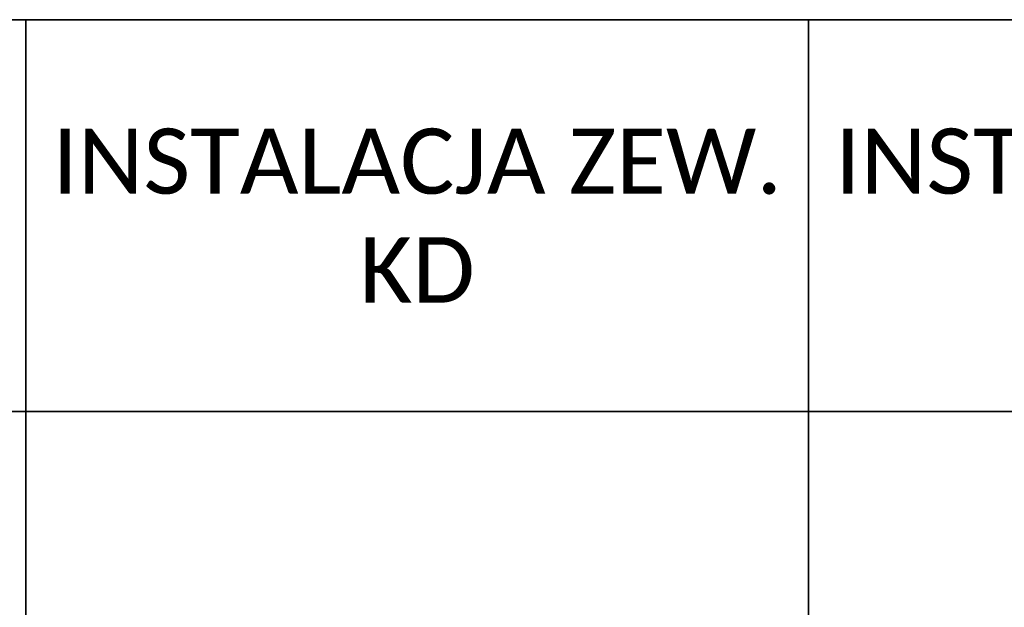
# Model space of a CAD drawing. Header units: millimetres. Extents: x -1212 to 8000, y -2 to 4191.
# Tile 18 of 28: x -973 to -822, y 244 to 334. Entities that reach past the tile are written whole.
import ezdxf

# ---------------------------------------------------------------- set-up
doc = ezdxf.new("R2010")
doc.units = ezdxf.units.MM
doc.layers.add('PRIMETECH - LINIE PROFILOWE', color=7, linetype='Continuous', lineweight=15)
doc.styles.get("Standard").update_dxf_attribs({"font": 'calibril.ttf'})

msp = doc.modelspace()

# ---------------------------------------------------------------- linework, layer by layer
at = {"layer": 'PRIMETECH - LINIE PROFILOWE', "color": 6, "lineweight": 35, "ltscale": 2}
for points in [[(-971.77, 274.043), (-1091.77, 274.043), (-1091.77, 334.043), (-971.77, 334.043)], [(-851.77, 274.043), (-971.77, 274.043), (-971.77, 334.043), (-851.77, 334.043)], [(-731.77, 274.043), (-851.77, 274.043), (-851.77, 334.043), (-731.77, 334.043)], [(-971.77, 274.043), (-1091.77, 274.043), (-1091.77, 154.043), (-971.77, 154.043)], [(-851.77, 274.043), (-971.77, 274.043), (-971.77, 154.043), (-851.77, 154.043)], [(-731.77, 274.043), (-851.77, 274.043), (-851.77, 154.043), (-731.77, 154.043)]]:
    msp.add_lwpolyline(points, close=True, dxfattribs=at)

# ---------------------------------------------------------------- texts
at = {"layer": 'PRIMETECH - LINIE PROFILOWE', "ltscale": 2, "char_height": 10, "width": 120, "attachment_point": 5}
for insert in [(-911.77, 304.043), (-791.77, 304.043)]:
    msp.add_mtext('INSTALACJA ZEW.\\PKD', dxfattribs=dict(at, insert=insert))

doc.saveas('drawing.dxf')
